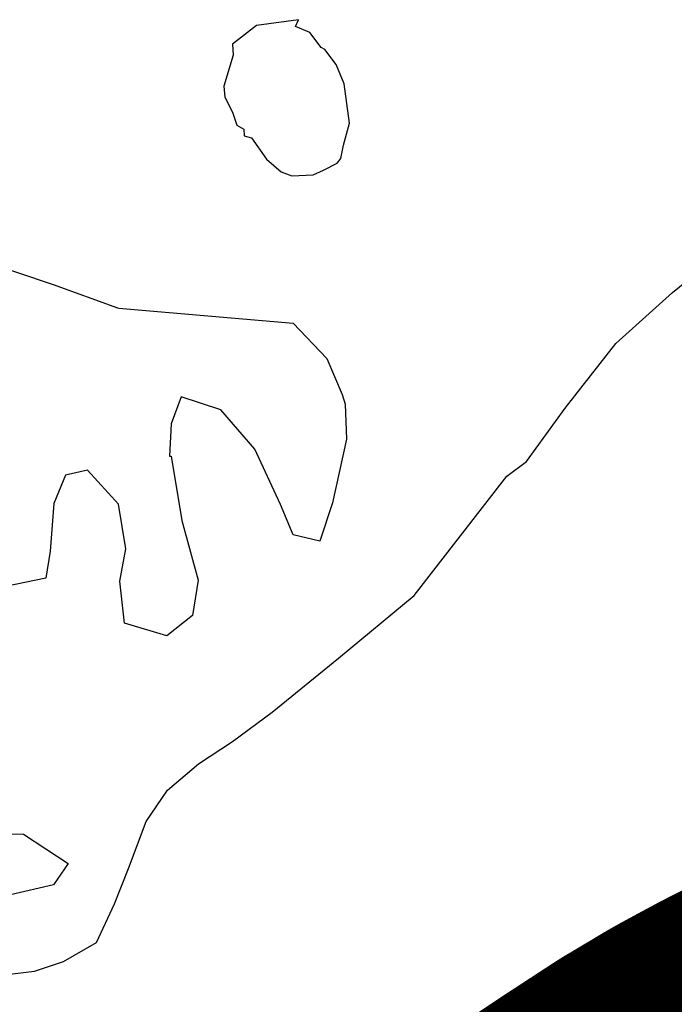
# Model space of a CAD drawing. Header units: feet. Extents: x 18803 to 104580, y -6601 to 116448.
# Tile 32 of 95: x 43314 to 44293, y 75230 to 76703. Entities that reach past the tile are written whole.
import ezdxf

# ---------------------------------------------------------------- set-up
doc = ezdxf.new("R2010")
doc.units = ezdxf.units.FT
doc.header["$LTSCALE"] = 100
doc.header["$MEASUREMENT"] = 0
for name, color, linetype in [('ELPC BOLD TITLE SHEET', 3, 'Continuous'), ('ELRP', 252, 'Continuous'), ('SL-VICINITY MAP', 2, 'Continuous')]:
    doc.layers.add(name, color=color, linetype=linetype)

msp = doc.modelspace()

# ---------------------------------------------------------------- linework, layer by layer
at = {"layer": 'ELPC BOLD TITLE SHEET', "const_width": 500}
msp.add_lwpolyline([(44594.74566434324, 75250.73069375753), (44535.61769185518, 75228.3791135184), (44506.44893975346, 75216.88816088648), (44505.64040287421, 75216.55871237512), (44457.2081697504, 75196.16364317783), (44418.55354230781, 75178.01604258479), (44417.45492112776, 75177.47796767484), (44387.133442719, 75162.00184794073), (44334.87617961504, 75133.80928173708), (44334.30768092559, 75133.49592190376), (44319.51678765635, 75125.16814058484), (44255.39554345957, 75086.95811241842), (44254.52440512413, 75086.42050421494), (44250.50685698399, 75083.85418517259), (44178.89819994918, 75037.20375155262), (44178.87295715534, 75037.18725842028), (44178.8481735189, 75037.17109700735), (44176.45518623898, 75035.60596223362), (44176.21834912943, 75035.44961984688), (44105.72179313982, 74988.48038449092), (44098.66835961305, 74983.75075588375), (44032.128012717, 74939.88877038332)], dxfattribs=at)
at = {"layer": 'ELRP'}
for centre, radius, start, end in [((45211.02635270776, 73697.56411738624), 1833.409999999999, 109.7866666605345, 123.2761111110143), ((45211.02635270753, 73697.56411738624), 1733.409999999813, 109.7866666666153, 123.2761111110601)]:
    msp.add_arc(centre, radius, start, end, dxfattribs=at)
at = {"layer": 'SL-VICINITY MAP'}
for points in [[(43730.98887573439, 76703.30316583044), (43668.12248293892, 76694.38274741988), (43632.02433753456, 76666.76587553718), (43633.2283281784, 76650.3952641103), (43619.37404216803, 76603.91251530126), (43620.41410571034, 76587.5357653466), (43631.92876160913, 76564.98497565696), (43638.40283385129, 76545.52857207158), (43649.30363667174, 76539.37049251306), (43649.67194851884, 76529.53486643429), (43660.44998072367, 76526.65532890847), (43682.988210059, 76494.66791763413), (43705.03535693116, 76475.79467447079), (43721.05068531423, 76469.82811708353), (43752.81975755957, 76471.01776434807), (43768.54071600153, 76478.17274130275), (43788.89278976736, 76488.78427767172), (43794.15519914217, 76495.54761636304), (43798.1396759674, 76515.39565821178), (43807.3705188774, 76548.57271675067), (43799.42319924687, 76607.37162467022), (43787.23679165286, 76636.46353822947), (43770.41089766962, 76658.8154395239), (43764.944103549, 76661.89386545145), (43747.69199910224, 76684.22980656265), (43726.4393745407, 76693.2833838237), (43730.98887573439, 76703.30316583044)], [(43290.07574781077, 75274.45451991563), (43335.90738297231, 75280.1508635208), (43379.3182176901, 75294.15434678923), (43428.42441917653, 75323.02158106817), (43455.46838335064, 75380.5210192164), (43476.40604344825, 75433.62960332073), (43502.95814863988, 75503.70164659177), (43534.60111420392, 75550.87643085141), (43581.2130692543, 75590.1554609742), (43632.25626336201, 75623.28940859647), (43691.25467788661, 75667.17248363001), (43790.68426552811, 75748.04238652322), (43904.26969259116, 75841.96994265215), (44042.5042851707, 76020.22031330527), (44072.33481601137, 76042.59895105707), (44129.9649489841, 76122.12717553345), (44205.77213755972, 76219.0468551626), (44290.77138315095, 76295.29008345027), (44380.12453335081, 76367.48425881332)], [(43251.65920647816, 76344.7212678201), (43363.76807085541, 76306.97625342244), (43459.85325808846, 76272.27956133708), (43462.08615263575, 76271.73090184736), (43722.84577677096, 76249.36372560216), (43773.09540190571, 76196.4499456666), (43796.15000824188, 76142.64634858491), (43800.90870180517, 76128.11372341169), (43802.96308392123, 76075.72283986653), (43781.56205588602, 75980.60247950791), (43762.86625130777, 75923.34246593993), (43722.71673099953, 75932.51472201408), (43704.17481492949, 75978.06275702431), (43665.32610675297, 76060.71413043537), (43614.83008375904, 76119.90770881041), (43555.43874299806, 76138.94220954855), (43540.27174882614, 76098.5753745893), (43537.9848349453, 76050.23997324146), (43540.0764370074, 76050.30862122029), (43556.41785799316, 75954.33122959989), (43580.876141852, 75864.92291694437), (43572.47923617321, 75812.20289345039), (43533.89774697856, 75781.56923640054), (43470.3331787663, 75800.46030361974), (43463.67499161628, 75863.17479234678), (43472.23423575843, 75911.70697284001), (43461.22765186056, 75978.48189073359), (43415.24141881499, 76029.42584648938), (43382.02419556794, 76022.04113063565), (43364.85279001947, 75979.51514538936), (43359.29630768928, 75908.00074036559), (43352.50069436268, 75867.9179352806), (43292.26390596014, 75855.45211056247)], [(43210.54830476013, 75485.7212770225), (43319.44488464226, 75485.0993967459), (43386.08254640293, 75441.15150180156), (43364.32122375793, 75408.98403726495), (43299.99908450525, 75394.2930442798)]]:
    msp.add_lwpolyline(points, dxfattribs=at)

doc.saveas('drawing.dxf')
